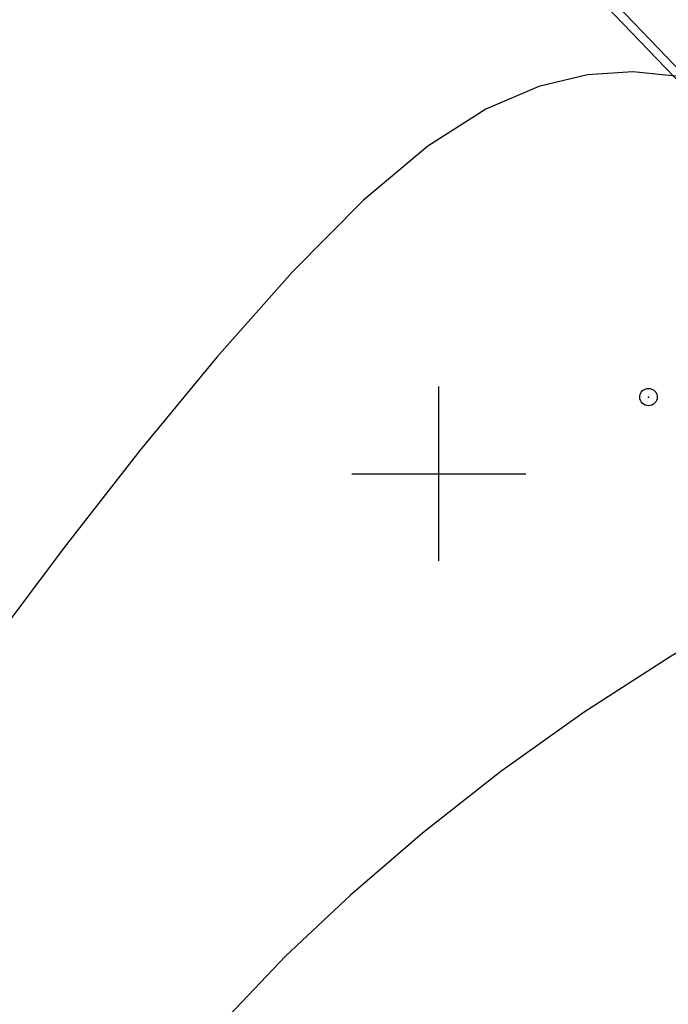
# Model space of a CAD drawing. Extents: x 0 to 370488, y 0 to 4202825.
# Tile 29 of 256: x 360193 to 360204, y 4200491 to 4200508. Entities that reach past the tile are written whole.
import ezdxf

# ---------------------------------------------------------------- set-up
doc = ezdxf.new("R2010")
doc.units = 0
doc.header["$LTSCALE"] = 0.5
doc.header["$MEASUREMENT"] = 0
doc.header["$PDMODE"] = 32
doc.header["$PDSIZE"] = 0.3
doc.linetypes.add('CONTI', pattern=[0])
for name, color, linetype in [('GORIZDEFAULT', 32, 'CONTI'), ('PI_TTDEFAULT', 5, 'CONTI'), ('SETKR', 2, 'CONTI'), ('SIT_L0', 250, 'CONTI')]:
    doc.layers.add(name, color=color, linetype=linetype)

# ---------------------------------------------------------------- blocks, each defined once
blk = doc.blocks.new('BL_333')
at = {"color": 0}
for p, q in [((0, -1.5), (0, 1.5)), ((-1.5, 0), (1.5, 0))]:
    blk.add_line(p, q, dxfattribs=at)

msp = doc.modelspace()

# ---------------------------------------------------------------- linework, layer by layer
at = {"linetype": 'Continuous', "elevation": 1.643}
msp.add_lwpolyline([(359968.105, 4200751.148), (360144.875, 4200568.598), (360208.905, 4200501.768), (360248.135, 4200449.088), (360280.365, 4200400.868), (360329.345, 4200345.008), (360410.625, 4200285.188), (360473.125, 4200218.998), (360491.256, 4200199.541)], dxfattribs=at)
at = {"layer": 'GORIZDEFAULT', "color": 32}
for points in [[(360212.738, 4200506.187, 545), (360212.26, 4200506.1, 545), (360211.24, 4200505.95, 545), (360210.27, 4200505.87, 545), (360209.36, 4200505.87, 545), (360208.52, 4200505.93, 545), (360207.72, 4200506.04, 545), (360206.96, 4200506.19, 545), (360206.23, 4200506.36, 545), (360205.51, 4200506.54, 545), (360204.8, 4200506.71, 545), (360204.08, 4200506.85, 545), (360203.34, 4200506.92, 545), (360202.56, 4200506.87, 545), (360201.72, 4200506.67, 545), (360200.81, 4200506.28, 545), (360199.81, 4200505.64, 545), (360198.7, 4200504.71, 545), (360197.48, 4200503.48, 545), (360196.18, 4200502.01, 545), (360194.85, 4200500.4, 545), (360193.55, 4200498.73, 545), (360192.33, 4200497.11, 545)], [(360216.879, 4200501.256, 545.5), (360216.28, 4200501.2, 545.5), (360214.83, 4200500.99, 545.5), (360213.33, 4200500.69, 545.5), (360211.8, 4200500.3, 545.5), (360210.24, 4200499.81, 545.5), (360208.67, 4200499.22, 545.5), (360207.1, 4200498.53, 545.5), (360205.53, 4200497.75, 545.5), (360204, 4200496.86, 545.5), (360202.5, 4200495.89, 545.5), (360201.07, 4200494.87, 545.5), (360199.72, 4200493.81, 545.5), (360198.48, 4200492.74, 545.5), (360197.36, 4200491.69, 545.5), (360196.39, 4200490.67, 545.5)]]:
    msp.add_polyline3d(points, dxfattribs=at)
at = {"layer": 'PI_TTDEFAULT', "color": 5}
msp.add_point((360203.61, 4200501.32, 545.2), dxfattribs=at)
at = {"layer": 'SIT_L0', "color": 250}
msp.add_line((360145.318, 4200568.565), (360209.175, 4200501.673), dxfattribs=at)

# ---------------------------------------------------------------- block references
at = {"layer": 'SETKR', "color": 92}
msp.add_blockref('BL_333', (360200, 4200500), dxfattribs=at)

doc.saveas('drawing.dxf')
